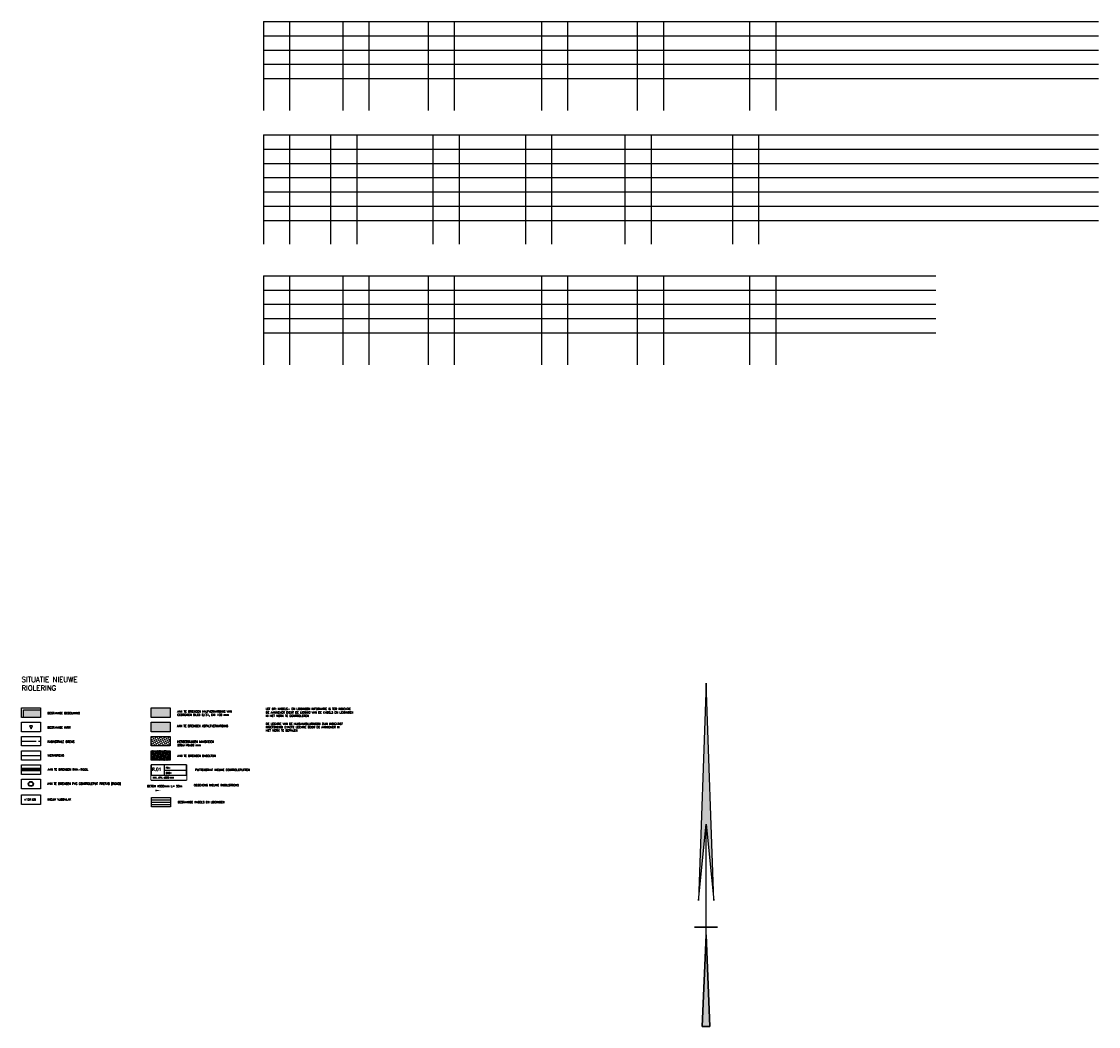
# Model space of a CAD drawing. Header units: metres. Extents: x 189938 to 192675, y 307646 to 311153.
# Tile 10 of 100: x 191317 to 191529, y 307689 to 307887. Entities that reach past the tile are written whole.
import ezdxf

# ---------------------------------------------------------------- set-up
doc = ezdxf.new("R2010")
doc.units = ezdxf.units.M
doc.set_wipeout_variables(frame=1)
doc.linetypes.add('1-200 CENTER', pattern=[4.28625, 2.8575, -0.47625, 0.47625, -0.47625])
for name, color, linetype in [('PH-ALG-WERKGRENS', 3, '1-200 WERKGRENS'), ('PH-BEST-BEBOUWING', 1, 'Continuous'), ('PH-BEST-BEBOUWING-ARCERING', 253, 'Continuous'), ('PH-BEST-INRIT', 8, 'Continuous'), ('PH-BEST-KADASTRALE-GRENS', 240, '1-200 CENTER'), ('PH-BEST-KL-DATA_ZIGGO BV', 12, '1-200 ZIGGO'), ('PH-BEST-KL-GAS_LAGEDRUK_ENEXIS', 12, '1-200 GASLEIDING LAGE DRUK'), ('PH-BEST-KL-LAAGSPANNING', 12, '1-200 LAAGSPANNING'), ('PH-NIEUW-ASFALTVERHARDING', 252, 'Continuous'), ('PH-NIEUW-BESTORTING', 251, 'Continuous'), ('PH-NIEUW-HALFVERHARDING', 9, 'Continuous'), ('PH-RIO-PUT-RWA', 150, 'Continuous'), ('PH-RIO-STRENG-RWA', 150, 'Continuous'), ('PH-RIO-TEKST', 7, 'Continuous'), ('PH-RIO-TEKST-PUTTENSTAAT', 7, 'Continuous'), ('PH-RIO-VLOEIVLAKHOOGTE', 7, 'Continuous'), ('PH100', 7, 'Continuous')]:
    doc.layers.add(name, color=color, linetype=linetype)
doc.layers.add('PH-NIEUW-NATUURSTEEN', color=147, linetype='Continuous', lineweight=9)
doc.styles.add('ROMANS', font='romans.shx')
doc.linetypes.add('1-200 GASLEIDING LAGE DRUK', pattern='A,1.5,-0.6,["GAS LD",ROMANS,S=0.24,R=0,X=-0.5,Y=-0.12],-1', length=3.1)
doc.linetypes.add('1-200 LAAGSPANNING', pattern='A,1.5,-0.6,["LS",ROMANS,S=0.24,R=0,X=-0.45,Y=-0.12],-0.05', length=2.15)
doc.linetypes.add('1-200 WERKGRENS', pattern='A,1.5,-0.6,["WERK",ROMANS,S=0.24,R=0,X=-0.5,Y=-0.12],-0.45', length=2.55)
doc.linetypes.add('1-200 ZIGGO', pattern='A,1.5,-0.6,["ZIGGO",ROMANS,S=0.24,R=0,X=-0.5,Y=-0.12],-0.65', length=2.75)

# ---------------------------------------------------------------- blocks, each defined once
blk = doc.blocks.new('Noord5')
for points in [[(6.72, 6.74), (5.22, 49.49), (3.72, 6.74), (5.22, 21.74)], [(5.97, -18.01), (5.22, -0.01), (4.47, -18.01)]]:
    blk.add_hatch(color=256).paths.add_polyline_path(points)
at = {"extrusion": (-0.003145, -0.004632, 0.999984)}
for p, q in [((5.22, 49.49, 0.2), (3.72, 6.74)), ((6.72, 6.74, 0.01), (5.22, 49.49, 0.2)), ((3.72, 6.74), (5.22, 21.74, 0.07)), ((5.22, 21.74, 0.07), (6.72, 6.74, 0.01)), ((5.22, 1.49, -0.02), (5.22, 21.74, 0.07)), ((2.97, 1.49, -0.03), (7.47, 1.49, -0.01)), ((5.22, 1.49, -0.02), (2.97, 1.49, -0.03)), ((7.47, 1.49, -0.01), (5.22, 1.49, -0.02)), ((5.22, -0.01, -0.03), (5.22, 1.49, -0.02)), ((4.47, -18.01, -0.11), (5.22, -0.01, -0.03)), ((5.22, -0.01, -0.03), (5.97, -18.01, -0.11)), ((5.97, -18.01, -0.11), (4.47, -18.01, -0.11))]:
    blk.add_line(p, q, dxfattribs=at)
for points, elevation in [([(6.72, 6.74), (5.22, 49.49), (3.72, 6.74), (5.22, 21.74)], 0.01), ([(5.97, -18.01), (5.22, -0.01), (4.47, -18.01)], -0.11)]:
    blk.add_lwpolyline(points, close=True, dxfattribs=dict(elevation=elevation))
blk = doc.blocks.new('Inritsymbool')
at = {"layer": 'PH-BEST-INRIT'}
blk.add_lwpolyline([(-0.32, 0.63), (0, 0), (0.31, 0.63)], close=True, dxfattribs=at)
blk = doc.blocks.new('Materialisatie')
blk.add_solid([(-1.04, 0.17), (-1.04, -0.17), (0, 0)])
at = {"style": 'ROMANS'}
blk.add_attdef('MATERIALISATIE', (-2.63, 0.66), '', height=0.4, dxfattribs=at)
blk = doc.blocks.new('*U42')
for p, q in [((0, 0), (0, -1)), ((6.93, 1), (6.93, -1))]:
    blk.add_line(p, q)
blk.add_lwpolyline([(0, 2), (6.93, 2), (6.93, -1), (0, -1)], close=True)
blk.add_wipeout([(0, 2), (6.93, 2), (6.93, -1), (0, -1)])
for p, q in [((2.53, 2), (2.53, 0)), ((2.53, 1), (6.93, 1)), ((2.53, 0), (6.93, 0)), ((0, -1), (6.93, -1))]:
    blk.add_line(p, q)
blk.add_lwpolyline([(0, 2), (0, 0), (6.93, 0), (6.93, 2)], close=True)
at = {"style": 'ROMANS'}
for tag, p, height in [('P.NR', (0.14, 0.83), 0.6), ('PD', (2.88, 1.27), 0.3), ('BOB', (2.88, 0.27), 0.3), ('INW.AFM.', (0.34, -0.64), 0.3)]:
    blk.add_attdef(tag, p, '', height=height, dxfattribs=at)

msp = doc.modelspace()

# ---------------------------------------------------------------- hatches: boundary and pattern name
at = {"layer": 'PH-BEST-BEBOUWING-ARCERING'}
msp.add_hatch(color=256, dxfattribs=at).paths.add_polyline_path([(191320.734, 307749.912), (191320.734, 307751.412), (191317.359, 307751.412), (191317.359, 307749.912)])
at = {"layer": 'PH-NIEUW-ASFALTVERHARDING', "transparency": 33554636}
h = msp.add_hatch(color=256, dxfattribs=at)
h.dxf.hatch_style = 1
h.paths.add_polyline_path([(191342.487, 307748.987), (191346.237, 307748.987), (191346.237, 307747.112), (191342.487, 307747.112)])
at = {"layer": 'PH-NIEUW-BESTORTING'}
h = msp.add_hatch(dxfattribs=at)
h.set_pattern_fill('GRAVEL', color=256, scale=0.025, angle=206.2203)
h.set_pattern_definition([(20.0293997, (190296.55865, 308825.764394), (7.1676318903, 2.6632082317), [0.08543036, -8.4576209]), (336.9863532, (190296.638915, 308825.793654), (-7.02704947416, 3.01466427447), [0.14660118, -14.51351222]), (284.5270593, (190296.77385, 308825.73634), (-2.3301107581, 9.1478581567), [0.10337038, -10.2336807]), (59.2903012, (190297.067032, 308825.76033), (-6.51979553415, -10.917210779), [0.13350113, -13.21660936]), (84.8502664, (190297.13521, 308825.87511), (-0.7716317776, -8.21885694), [0.13090842, -12.95995194]), (149.2903012, (190297.14696, 308826.00549), (10.917210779, -6.51979553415), [0.13350113, -13.21660936]), (189.7108527, (190297.03218, 308826.073666), (10.26937442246, 1.7342070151), [0.17654841, -17.47827883]), (224.2719406, (190296.858162, 308826.043887), (-10.48024806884, -10.2510158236), [0.16667988, -16.50131415]), (273.4461778, (190296.738813, 308825.927533), (0.6126907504, -9.67347068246), [0.13395325, -13.26138642]), (327.2529705, (190296.746865, 308825.79382), (-5.8703875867, 3.8382287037), [0.15292832, -7.49348424]), (14.41405, (190296.875488, 308825.711099), (10.00656816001, 2.59291701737), [0.19776948, -19.57919313]), (290.830687, (190296.51486, 308826.06091), (2.1375957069, -5.4502118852), [0.06750113, -6.68264146]), (323.4858466, (190296.538865, 308825.99782), (-6.6939519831, 4.99489057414), [0.1284205, -12.71365975]), (17.016612, (190296.6421, 308825.9214), (0.29795187, 0.56075813), [0.08980233, -0.80822328]), (355.215203, (190296.64558, 308825.83326), (-3.3996944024, 0.3682430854), [0.04836033, -4.7876556]), (83.818022, (190296.69377, 308825.82922), (-0.333097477, -1.9802262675), [0.0683914, -3.35118825]), (182.980369, (190296.70113, 308825.89722), (-2.2781781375, -0.227660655), [0.11107992, -3.59157454]), (313.581663, (190296.5902, 308825.89144), (-0.823564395, 1.156661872), [0.08032178, -1.92772453]), (168.4061525, (190297.01901, 308825.656413), (-6.5014369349, 1.2972443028), [0.112522, -11.13970667]), (222.362788, (190296.908782, 308825.679027), (5.5205031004, 4.976531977), [0.09439973, -9.34555392]), (85.215203, (190296.53061, 308825.77929), (-0.3682430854, -3.3996944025), [0.09672003, -4.7392959]), (135.627072, (190296.538682, 308825.875675), (4.7137257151, -4.6617930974), [0.112522, -11.13970667]), (131.460567, (190297.20374, 308826.00408), (2.2078869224, -2.611275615), [0.1085088, -5.31693358]), (86.7917528, (190297.131895, 308826.0854), (-0.4736799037, -7.6580988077), [0.09091803, -9.00089835]), (218.818022, (190296.82296, 308826.34303), (-2.611275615, -2.2078869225), [0.09672003, -4.7392959]), (169.3706368, (190296.7476, 308826.2824), (8.4816632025, -1.63034177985), [0.10644568, -10.538094]), (221.460567, (190297.09773, 308826.19703), (2.611275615, 2.2078869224), [0.0542544, -5.37118798]), (253.326545, (190296.8566, 308826.32515), (-0.631049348, -2.5409844), [0.03237865, -3.20549874]), (317.980369, (190296.84731, 308826.29413), (-1.384322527, 1.454613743), [0.13090842, -2.48726365]), (338.0256182, (190296.944568, 308826.206507), (-5.905533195, 2.4187605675), [0.12131675, -12.01034122]), (95.70668, (190296.72795, 308825.94769), (-0.035145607, -1.419468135), [0.09158097, -2.1979441]), (145.1738388, (190296.718843, 308826.038814), (-8.9369845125, 6.18669805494), [0.1598892, -15.82900227]), (212.962008, (190296.58759, 308826.130125), (4.3286956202, 2.7334994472), [0.06537706, -6.47234808]), (242.01661, (190296.53274, 308826.09455), (0.26280626, -0.85871), [0.0381, -0.5969]), (272.2730494, (190296.946845, 308826.183725), (-0.1573694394, 5.1171144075), [0.08821674, -8.7334852]), (200.0293997, (190296.950343, 308826.095577), (-7.1676318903, -2.6632082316), [0.17086072, -8.37219055]), (152.01661, (190296.7898, 308826.03706), (-0.85871, -0.26280626), [0.1651, -0.4699]), (117.3214587, (190296.64402, 308826.114524), (-3.5219182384, 6.9048256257), [0.1004024, -9.93982918]), (46.071216, (190296.59794, 308826.20373), (1.7525656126, 1.94508066), [0.09245727, -4.5304125]), (359.6625876, (190296.66208, 308826.270314), (13.63392321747, -0.0535042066), [0.15053627, -14.9031161]), (327.442691, (190296.812614, 308826.269428), (6.99190385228, -4.43413244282), [0.15925737, -15.76646161])])
h.paths.add_polyline_path([(191342.487, 307743.387), (191346.237, 307743.387), (191346.237, 307741.512), (191342.487, 307741.512)])
at = {"layer": 'PH-NIEUW-HALFVERHARDING', "transparency": 33554559}
h = msp.add_hatch(color=41, dxfattribs=at)
h.dxf.hatch_style = 1
h.paths.add_polyline_path([(191342.487, 307751.787), (191346.237, 307751.787), (191346.237, 307749.912), (191342.487, 307749.912)])
at = {"layer": 'PH-NIEUW-NATUURSTEEN', "transparency": 33554687}
h = msp.add_hatch(dxfattribs=at)
h.set_pattern_fill('ANSI37', color=256, scale=0.12, angle=-54.20369, style=0)
h.set_pattern_definition([(296.592624, (190297.26035, 308834.51063), (0.34069472, 0.17055236), []), (26.592624, (190297.26035, 308834.51063), (-0.17055236, 0.34069472), [])])
h.paths.add_polyline_path([(191342.487, 307746.187), (191346.237, 307746.187), (191346.237, 307744.312), (191342.487, 307744.312)])

# ---------------------------------------------------------------- linework, layer by layer
for p, q in [((191364.579, 307886.761), (191528.796, 307886.761)), ((191364.579, 307886.761), (191364.579, 307869.281)), ((191369.715, 307886.761), (191369.715, 307869.281)), ((191380.165, 307886.761), (191380.165, 307869.281)), ((191385.301, 307886.761), (191385.301, 307869.281)), ((191396.957, 307886.761), (191396.957, 307869.281)), ((191402.093, 307886.761), (191402.093, 307869.281)), ((191419.24, 307886.761), (191419.24, 307869.281)), ((191424.376, 307886.761), (191424.376, 307869.281)), ((191438.092, 307886.761), (191438.092, 307869.281)), ((191443.228, 307886.761), (191443.228, 307869.281)), ((191460.173, 307886.761), (191460.173, 307869.281)), ((191465.309, 307886.761), (191465.309, 307869.281)), ((191364.579, 307883.961), (191528.796, 307883.961)), ((191364.579, 307881.161), (191528.796, 307881.161)), ((191364.579, 307878.361), (191528.796, 307878.361)), ((191364.579, 307875.561), (191528.796, 307875.561)), ((191364.579, 307864.464), (191528.796, 307864.464)), ((191364.579, 307864.464), (191364.579, 307842.99)), ((191369.715, 307864.464), (191369.715, 307842.99)), ((191377.782, 307864.464), (191377.782, 307842.99)), ((191382.918, 307864.464), (191382.918, 307842.99)), ((191397.904, 307864.464), (191397.904, 307842.99)), ((191403.041, 307864.464), (191403.041, 307842.99)), ((191416.109, 307864.464), (191416.109, 307842.99)), ((191421.245, 307864.464), (191421.245, 307842.99)), ((191435.672, 307864.464), (191435.672, 307842.99)), ((191440.808, 307864.464), (191440.808, 307842.99)), ((191456.815, 307864.464), (191456.815, 307842.99)), ((191461.951, 307864.464), (191461.951, 307842.99)), ((191364.579, 307861.664), (191528.796, 307861.664)), ((191364.579, 307858.864), (191528.796, 307858.864)), ((191364.579, 307856.064), (191528.796, 307856.064)), ((191364.579, 307853.264), (191528.796, 307853.264)), ((191364.579, 307850.464), (191528.796, 307850.464)), ((191364.579, 307847.664), (191528.796, 307847.664)), ((191364.579, 307836.761), (191496.835, 307836.761)), ((191364.579, 307836.761), (191364.579, 307819.281)), ((191369.715, 307836.761), (191369.715, 307819.281)), ((191380.165, 307836.761), (191380.165, 307819.281)), ((191385.301, 307836.761), (191385.301, 307819.281)), ((191396.957, 307836.761), (191396.957, 307819.281)), ((191402.093, 307836.761), (191402.093, 307819.281)), ((191419.24, 307836.761), (191419.24, 307819.281)), ((191424.376, 307836.761), (191424.376, 307819.281)), ((191438.092, 307836.761), (191438.092, 307819.281)), ((191443.228, 307836.761), (191443.228, 307819.281)), ((191460.173, 307836.761), (191460.173, 307819.281)), ((191465.309, 307836.761), (191465.309, 307819.281)), ((191364.579, 307833.961), (191496.835, 307833.961)), ((191364.579, 307831.161), (191496.835, 307831.161)), ((191364.579, 307828.361), (191496.835, 307828.361)), ((191364.579, 307825.561), (191496.835, 307825.561))]:
    msp.add_line(p, q)
at = {"layer": 'PH-ALG-WERKGRENS'}
msp.add_lwpolyline([(191316.984, 307742.449), (191320.734, 307742.449)], dxfattribs=at)
at = {"layer": 'PH-BEST-BEBOUWING'}
msp.add_lwpolyline([(191317.359, 307749.912), (191317.359, 307751.412), (191320.734, 307751.412)], dxfattribs=at)
at = {"layer": 'PH-BEST-KADASTRALE-GRENS'}
msp.add_line((191316.984, 307745.249), (191320.734, 307745.249), dxfattribs=at)
at = {"layer": 'PH-BEST-KL-DATA_ZIGGO BV', "flags": 128}
msp.add_lwpolyline([(191342.558, 307733.734), (191346.308, 307733.734)], dxfattribs=at)
at = {"layer": 'PH-BEST-KL-GAS_LAGEDRUK_ENEXIS', "flags": 128}
msp.add_lwpolyline([(191342.558, 307732.796), (191346.308, 307732.796)], dxfattribs=at)
at = {"layer": 'PH-BEST-KL-LAAGSPANNING', "flags": 128}
msp.add_lwpolyline([(191342.558, 307733.265), (191346.308, 307733.265)], dxfattribs=at)
at = {"layer": 'PH-RIO-PUT-RWA', "linetype": 'Continuous'}
for radius in [0.5, 0.4]:
    msp.add_circle((191318.81, 307736.85), radius, dxfattribs=at)
at = {"layer": 'PH-RIO-STRENG-RWA', "linetype": 'Continuous'}
for p, q in [((191320.734, 307739.899), (191316.984, 307739.899)), ((191320.734, 307739.649), (191316.984, 307739.649)), ((191320.734, 307739.399), (191316.984, 307739.399))]:
    msp.add_line(p, q, dxfattribs=at)
at = {"layer": 'PH100', "color": 1}
for points in [[(191316.984, 307751.787), (191320.734, 307751.787), (191320.734, 307749.912), (191316.984, 307749.912)], [(191342.487, 307751.787), (191346.237, 307751.787), (191346.237, 307749.912), (191342.487, 307749.912)], [(191316.984, 307748.987), (191320.734, 307748.987), (191320.734, 307747.112), (191316.984, 307747.112)], [(191342.487, 307748.987), (191346.237, 307748.987), (191346.237, 307747.112), (191342.487, 307747.112)], [(191316.984, 307746.187), (191320.734, 307746.187), (191320.734, 307744.312), (191316.984, 307744.312)], [(191342.487, 307746.187), (191346.237, 307746.187), (191346.237, 307744.312), (191342.487, 307744.312)], [(191316.984, 307743.387), (191320.734, 307743.387), (191320.734, 307741.512), (191316.984, 307741.512)], [(191342.487, 307743.387), (191346.237, 307743.387), (191346.237, 307741.512), (191342.487, 307741.512)], [(191316.984, 307740.587), (191320.734, 307740.587), (191320.734, 307738.712), (191316.984, 307738.712)], [(191316.984, 307737.787), (191320.734, 307737.787), (191320.734, 307735.912), (191316.984, 307735.912)], [(191316.984, 307734.701), (191320.734, 307734.701), (191320.734, 307732.826), (191316.984, 307732.826)], [(191342.558, 307734.202), (191346.308, 307734.202), (191346.308, 307732.327), (191342.558, 307732.327)]]:
    msp.add_lwpolyline(points, close=True, dxfattribs=at)

# ---------------------------------------------------------------- block references
msp.add_blockref('Noord5', (191446.399, 307707.168))
at = {"layer": 'PH-BEST-INRIT'}
msp.add_blockref('Inritsymbool', (191318.859, 307747.673), dxfattribs=at)
at = {"layer": 'PH-RIO-TEKST'}
msp.add_blockref('Materialisatie', (191344.342, 307735.559), dxfattribs=at).add_auto_attribs({'MATERIALISATIE': 'BETON %%c500mm L= 50m'})

# ---------------------------------------------------------------- texts
at = {"layer": 'PH-RIO-VLOEIVLAKHOOGTE', "style": 'ROMANS'}
msp.add_text('+124.00', height=0.4, dxfattribs=at).set_placement((191317.457, 307733.559))
at = {"layer": 'PH100', "color": 2, "attachment_point": 1, "style": 'ROMANS'}
for s, insert, char_height, width in [('SITUATIE NIEUWE RIOLERING', (191316.984, 307757.876), 1, 14.18311), ('BESTAANDE BEBOUWING', (191322.12, 307750.957), 0.4, 10.74286), ('AAN TE BRENGEN HALFVERHARDING VAN GEBROKEN SILEX 0/31, DIK 100 mm', (191347.608, 307751.306), 0.4, 12.63264), ('BESTAANDE INRIT', (191322.12, 307748.157), 0.4, 10.74286), ('AAN TE BRENGEN ASFALTVERHARDING', (191347.571, 307748.438), 0.4, 11.89139), ('DE LOCATIE VAN DE HUISAANSLUITINGEN ZIJN INDICATIEF INGETEKEND! EXACTE LOCATIE DOOR DE AANNEMER IN HET WERK TE BEPALEN.', (191365.032, 307748.876), 0.4, 16.64762), ('KADASTRALE GRENS', (191322.12, 307745.357), 0.4, 10.74286), ('HERGEBRUIKEN MAASKEIEN 200x140x80 mm', (191347.623, 307745.357), 0.4, 10.74286), ('WERKGRENS', (191322.12, 307742.664), 0.4, 3.48571), ('AAN TE BRENGEN BASELTON', (191347.623, 307742.557), 0.4, 10.74286), ('AAN TE BRENGEN RWA-RIOOL ', (191322.12, 307739.864), 0.4, 14.78095), ('PUTTENSTAAT NIEUWE CONTROLEPUTTEN', (191351.15, 307739.809), 0.4, 16.64762), ('AAN TE BRENGEN PVC CONTROLEPUT PREFAB (ROND)', (191322.058, 307737.103), 0.4, 16.64762), ('GEGEVENS NIEUWE RIOOLSTRENG', (191350.899, 307736.786), 0.4, 14.78095), ('NIEUW VLOEIVLAK', (191322.12, 307734.004), 0.4, 16.64762), ('BESTAANDE KABELS EN LEIDINGEN', (191347.714, 307733.479), 0.4, 14.78095)]:
    msp.add_mtext(s, dxfattribs=dict(at, insert=insert, char_height=char_height, width=width))
at = {"layer": 'PH100', "color": 2, "ltscale": 0.1, "insert": (191365.032, 307751.787), "char_height": 0.4, "width": 79.53767, "attachment_point": 1, "style": 'ROMANS'}
msp.add_mtext('LET OP: KABELS- EN LEIDINGEN INFORMATIE IS TER INDICATIE ^JDE AANNEMER DIENT DE LIGGING VAN DE KABELS EN LEIDINGEN \\PIN HET WERK TE CONTROLEREN', dxfattribs=at)

# ---------------------------------------------------------------- next in the draw order: block references
at = {"layer": 'PH-RIO-TEKST-PUTTENSTAAT'}
msp.add_blockref('*U42', (191342.487, 307738.587), dxfattribs=at).add_auto_attribs({'P.NR': 'R.01', 'PD': 'PD=', 'BOB': 'BOB=', 'INW.AFM.': 'INW. AFM. ø800 mm'})

doc.saveas('drawing.dxf')
